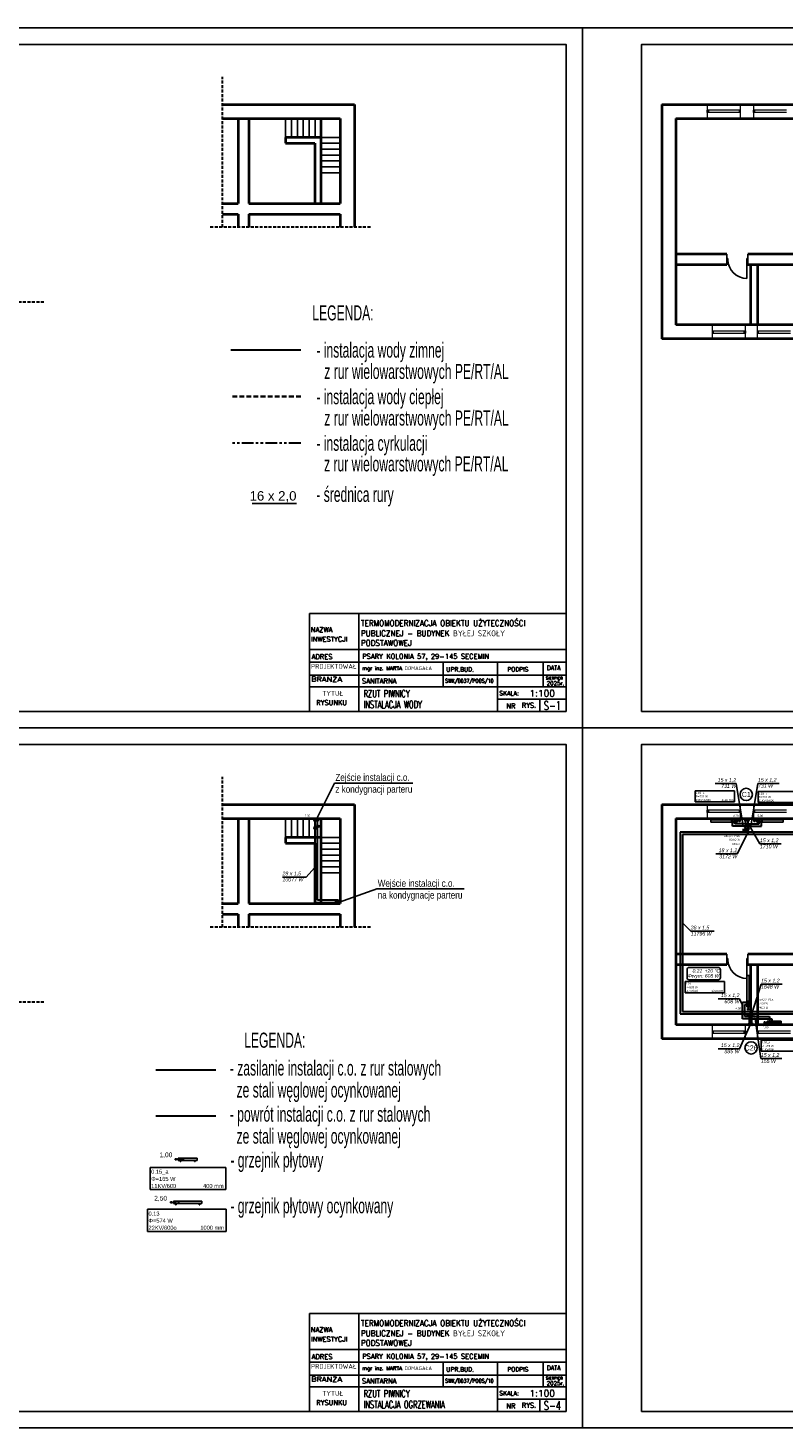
# Model space of a CAD drawing. Header units: millimetres. Extents: x 50532 to 99257, y 49161 to 61325.
# Tile 6 of 95: x 60383 to 63589, y 49161 to 55101. Entities that reach past the tile are written whole.
import ezdxf
from ezdxf import colors
from ezdxf.entities.mleader import LeaderData, LeaderLine
from ezdxf.enums import TextEntityAlignment as Align
from ezdxf.lldxf.tags import DXFTag
from ezdxf.math import Vec2, Vec3

# ---------------------------------------------------------------- set-up
doc = ezdxf.new("R2010")
doc.units = ezdxf.units.MM
for name, pattern in [('DASHED', [19.05, 12.7, -6.35]), ('DASHEDX2', [1.5, 1, -0.5]), ('PHANTOM', [2.5, 1.25, -0.25, 0.25, -0.25, 0.25, -0.25])]:
    doc.linetypes.add(name, pattern=pattern)
for name, color, linetype, lineweight in [('cienka', 250, 'Continuous', 18), ('gruba', 8, 'Continuous', 40), ('IS_KT_OPIS', 100, 'Continuous', 15), ('IS_OPIS', 7, 'Continuous', 9), ('IS_WC', 1, 'DASHEDX2', 35), ('IS_WZ', 5, 'Continuous', 30), ('PRZERYWANA', 8, 'DASHED', 30), ('średnia', 8, 'Continuous', 25)]:
    doc.layers.add(name, color=color, linetype=linetype, lineweight=lineweight)
for name, color, linetype, true_color in [('IS_Armatura_podłączeniowa_grz._dolnozas.', 7, 'SOLID', 0x000000), ('IS_Armatura_Therm', 7, 'SOLID', 0x000000), ('IS_Grafika', 7, 'SOLID', 0x000000), ('IS_Grzejniki_Plan_rzut', 7, 'SOLID', 0x000000)]:
    doc.layers.add(name, color=color, linetype=linetype, true_color=true_color)
for name, color, linetype, lineweight, true_color in [('IS_Cyrkulacja', 7, 'PHANTOM', 30, 0x800080), ('IS_Powrót', 5, 'DASH', 30, 0x0000ff), ('IS_Zasilanie', 1, 'SOLID', 30, 0xff0000)]:
    doc.layers.add(name, color=color, linetype=linetype, lineweight=lineweight, true_color=true_color)
for name, color, linetype in [('IS_Opisy_działek_Therm', 7, 'SOLID'), ('IS_Opisy_działek_Wodociag', 7, 'SOLID'), ('IS_Text_Armatury_Therm', 7, 'Continuous'), ('IS_Text_Konstrukcji', 7, 'Continuous'), ('IS_Text_Odbiornikow_Therm', 7, 'Continuous'), ('TABELKA', 7, 'Continuous')]:
    doc.layers.add(name, color=color, linetype=linetype)
doc.styles.add('_S50', font='GOTHIC.TTF', dxfattribs={"width": 0.7, "height": 100})
doc.styles.add('ARIAL', font='ARIALN.TTF')
doc.styles.add('Arial Narrow_1', font='ARIALN.TTF')
doc.styles.add('ROMANS', font='romans', dxfattribs={"width": 0.8, "height": 8})
doc.styles.get("Standard").update_dxf_attribs({"font": 'GOTHIC.TTF'})
tags = doc.linetypes.add('DASH', pattern=[15, 10, -5]).pattern_tags.tags
tags[6:7] = [DXFTag(74, 4), DXFTag(75, 0), DXFTag(340, '0'), DXFTag(46, 0.0), DXFTag(50, 0.0), DXFTag(44, 0.0), DXFTag(45, 0.0)]
tags[4:5] = [DXFTag(74, 4), DXFTag(75, 0), DXFTag(340, '0'), DXFTag(46, 0.0), DXFTag(50, 0.0), DXFTag(44, 0.0), DXFTag(45, 0.0)]
tags = doc.linetypes.add('SOLID', pattern=[10, 10, 0]).pattern_tags.tags
tags[6:7] = [DXFTag(74, 4), DXFTag(75, 0), DXFTag(340, '0'), DXFTag(46, 0.0), DXFTag(50, 0.0), DXFTag(44, 0.0), DXFTag(45, 0.0)]
tags[4:5] = [DXFTag(74, 4), DXFTag(75, 0), DXFTag(340, '0'), DXFTag(46, 0.0), DXFTag(50, 0.0), DXFTag(44, 0.0), DXFTag(45, 0.0)]

# ---------------------------------------------------------------- blocks, each defined once
blk = doc.blocks.new('G$CD8E8D5A8')
at = {"layer": 'cienka'}
for p, q in [((193, 2228.5), (193, 2168.5)), ((333, 2203.5), (193, 2203.5)), ((198, 2203.5), (198, 2193.5)), ((328, 2203.5), (328, 2193.5)), ((333, 2228.5), (333, 2168.5)), ((389, 2228.5), (389, 2168.5)), ((529, 2203.5), (389, 2203.5)), ((394, 2203.5), (394, 2193.5)), ((333, 2193.5), (193, 2193.5)), ((529, 2193.5), (389, 2193.5)), ((215, 1233.5), (215, 1293.5)), ((215, 1268.5), (355, 1268.5)), ((215, 1258.5), (355, 1258.5)), ((220, 1258.5), (220, 1268.5)), ((350, 1258.5), (350, 1268.5)), ((355, 1233.5), (355, 1293.5)), ((406, 1233.5), (406, 1293.5)), ((406, 1268.5), (546, 1268.5)), ((406, 1258.5), (546, 1258.5)), ((411, 1258.5), (411, 1268.5))]:
    blk.add_line(p, q, dxfattribs=at)
at = {"layer": 'gruba'}
for p, q in [((0, 2228.5), (0, 1233.5)), ((0, 2228.5), (2156, 2228.5)), ((0, 2228.5), (0, 1233.5)), ((60, 2168.5), (60, 1293.5)), ((60, 2168.5), (1198, 2168.5)), ((60, 2168.5), (60, 1293.5)), ((275.8, 1592.5), (60, 1592.5)), ((275.8, 1547.5), (60, 1547.5)), ((1070.7, 1592.5), (365.8, 1592.5)), ((1075.7, 1547.5), (365.8, 1547.5)), ((376, 1547.5), (376, 1293.5)), ((406, 1547.5), (406, 1293.5)), ((1635, 1293.5), (60, 1293.5)), ((1585, 1233.5), (0, 1233.5))]:
    blk.add_line(p, q, dxfattribs=at)
at = {"layer": 'średnia'}
for p, q in [((193, 2203.5), (193, 2193.5)), ((389, 2203.5), (389, 2193.5)), ((275.8, 1592.5), (275.8, 1547.5)), ((280.8, 1575), (275.8, 1575)), ((280.8, 1565), (275.8, 1565)), ((280.8, 1570), (280.8, 1575)), ((280.8, 1570), (280.8, 1565)), ((360.8, 1570), (360.8, 1575)), ((360.8, 1575), (365.8, 1575)), ((360.8, 1570), (360.8, 1565)), ((360.8, 1570), (360.8, 1490)), ((360.8, 1565), (365.8, 1565)), ((365.8, 1592.5), (365.8, 1547.5)), ((355, 1258.5), (355, 1268.5))]:
    blk.add_line(p, q, dxfattribs=at)
blk.add_arc((360.8, 1570), 80, 180, 270, dxfattribs=at)
blk = doc.blocks.new('G$CE5A29E02')
at = {"layer": 'gruba'}
for p, q in [((1979.5, 1395.2), (2539.2, 1395.2)), ((2539.2, 1395.2), (2539.2, 873.9)), ((1979.5, 1335.2), (2479.2, 1335.2)), ((2046.2, 1335.2), (2046.2, 975.2)), ((2091.2, 1335.2), (2091.2, 975.2)), ((2397.2, 1335.2), (2397.2, 975.2)), ((2479.2, 1335.2), (2479.2, 975.2)), ((2397.2, 1255.2), (2247.2, 1255.2)), ((2247.2, 1255.2), (2247.2, 1230.2)), ((2247.2, 1230.2), (2371.2, 1230.2)), ((2371.2, 1230.2), (2371.2, 975.2)), ((1979.5, 975.2), (2046.2, 975.2)), ((2091.2, 975.2), (2479.2, 975.2)), ((1979.5, 930.2), (2046.2, 930.2)), ((2046.2, 930.2), (2046.2, 873.9)), ((2091.2, 930.2), (2479.2, 930.2)), ((2091.2, 930.2), (2091.2, 873.9)), ((2479.2, 930.2), (2479.2, 873.9))]:
    blk.add_line(p, q, dxfattribs=at)
at = {"layer": 'PRZERYWANA'}
for p, q in [((1979.5, 873.9), (1979.5, 1512.7)), ((2607.1, 873.9), (1922.7, 873.9)), ((1222, 555.9), (-835.3, 555.9))]:
    blk.add_line(p, q, dxfattribs=at)
at = {"layer": 'średnia'}
for p, q in [((2247.2, 1335.2), (2247.2, 1255.2)), ((2272.2, 1335.2), (2272.2, 1255.2)), ((2297.2, 1335.2), (2297.2, 1255.2)), ((2322.2, 1335.2), (2322.2, 1255.2)), ((2347.2, 1335.2), (2347.2, 1255.2)), ((2372.2, 1335.2), (2372.2, 1255.2)), ((2397.2, 1255.2), (2479.2, 1255.2)), ((2397.2, 1230.2), (2479.2, 1230.2)), ((2397.2, 1205.2), (2479.2, 1205.2)), ((2397.2, 1180.2), (2479.2, 1180.2)), ((2397.2, 1155.2), (2479.2, 1155.2)), ((2397.2, 1130.2), (2479.2, 1130.2)), ((2397.2, 1105.2), (2479.2, 1105.2))]:
    blk.add_line(p, q, dxfattribs=at)
blk = doc.blocks.new('G$CEC579726')
at = {"layer": 'TABELKA'}
for points in [[(0, 415.1), (1087.9, 415.1)], [(0, 104.3), (0, 415.1)], [(208.7, 415.1), (208.7, 104.3)], [(1087.9, 415.1), (1087.9, 0)], [(0, 262.6), (1087.9, 262.6)], [(0, 208.7), (1087.9, 208.7)], [(566, 208.7), (566, 104.3)], [(796.2, 208.7), (796.2, 104.3)], [(990.7, 208.7), (990.7, 104.3)], [(0, 154.8), (1087.9, 154.8)], [(0, 104.3), (1087.9, 104.3)], [(0, 104.3), (1087.9, 104.3)], [(0, 0), (0, 104.3)], [(208.7, 104.3), (208.7, 0)], [(796.2, 104.3), (796.2, 0)], [(0, 0), (1087.9, 0)], [(0, 0), (1087.9, 0)], [(796.2, 52.2), (1087.9, 52.2)], [(976.7, 52.2), (976.7, 0)]]:
    blk.add_lwpolyline(points, dxfattribs=at)
at = {"layer": 'TABELKA', "style": 'ROMANS'}
for s, height, p in [('NAZWA ', 20.87, (5.1, 337)), ('INWESTYCJI', 20.87, (6.1, 296.3)), ('ADRES', 20.87, (8.4, 222.4)), ('PSARY KOLONIA 57, 29-145 SECEMIN', 20.866, (222.9, 223.6)), ('mgr inz. MARTA DOMAGAŁA', 16.023, (223.1, 175.5)), ('UPR.BUD.', 18.51, (579.4, 169.3)), ('PODPIS', 18.51, (838.2, 169.6)), ('DATA', 18.51, (1006.1, 176)), ('SANITARNA', 20.87, (221.9, 118.8)), ('SIERPIEŃ', 12, (1001.8, 135.2)), ('2025r.', 16.87, (1005.6, 111.2)), ('TYTUŁ', 20.87, (54.1, 66.3)), ('SKALA:', 18.51, (804.9, 68)), ('1:100', 28, (932.3, 63.2)), ('RYSUNKU', 20.87, (27.9, 27.4)), ('NR', 20.87, (834.4, 13)), ('RYS.', 20.87, (899.4, 15.6))]:
    blk.add_text(s, height=height, dxfattribs=at).set_placement(p)
for s, height, width, p in [('TERMOMODERNIZACJA OBIEKTU UŻYTECZNOŚCI', 25.039, 0.9, (217.4, 362.1)), ('PUBLICZNEJ - BUDYNEK BYŁEJ SZKOŁY ', 25.039, 0.9, (217.4, 319.1)), ('PODSTAWOWEJ', 25.039, 0.9, (217.4, 278.1)), ('SWK/0037/POOS/10', 16.023, 0.8, (574.9, 121.9))]:
    blk.add_text(s, height=height, dxfattribs=dict(at, width=width)).set_placement(p)
at = {"layer": 'TABELKA', "style": 'ROMANS', "width": 0.904724}
blk.add_text('PROJEKTOWAŁ', height=20.866, dxfattribs=at).set_placement((5.9, 181), (199.2, 181), align=Align.FIT)
at = {"layer": 'TABELKA', "style": 'ROMANS', "width": 1.112575}
blk.add_text('BRANŻA', height=20.87, rotation=359.48869, dxfattribs=at).set_placement((5.9, 127.1), (137.5, 125.9), align=Align.FIT)

msp = doc.modelspace()

# ---------------------------------------------------------------- hatches: boundary and pattern name
at = {"layer": 'IS_Grafika', "transparency": 33554687}
h = msp.add_hatch(color=7, dxfattribs=at)
h.dxf.hatch_style = 1
edge = h.paths.add_edge_path()
edge.add_arc((61609.6, 51740.5), 5, 0, 360)
edge = h.paths.add_edge_path()
edge.add_arc((61599.6, 51740.5), 5, 0, 360)
h = msp.add_hatch(color=7, dxfattribs=at)
h.dxf.hatch_style = 1
edge = h.paths.add_edge_path()
edge.add_arc((63436.5, 51740.5), 5, 0, 360)
edge = h.paths.add_edge_path()
edge.add_arc((63426.5, 51740.5), 5, 0, 360)
h = msp.add_hatch(color=7, dxfattribs=at)
h.dxf.hatch_style = 1
edge = h.paths.add_edge_path()
edge.add_arc((61700, 51389.6), 5, 0, 360)
edge = h.paths.add_edge_path()
edge.add_arc((61690, 51389.6), 5, 0, 360)
h = msp.add_hatch(color=7, dxfattribs=at)
h.dxf.hatch_style = 1
edge = h.paths.add_edge_path()
edge.add_arc((63453.4, 50873.9), 5, 0, 360)
edge = h.paths.add_edge_path()
edge.add_arc((63443.4, 50873.9), 5, 0, 360)
at = {"layer": 'IS_Grzejniki_Plan_rzut'}
for points in [[(63390.2, 51741.6), (63278.2, 51741.6), (63278.2, 51731.6), (63390.2, 51731.6)], [(63585.9, 51741.6), (63473.9, 51741.6), (63473.9, 51731.6), (63585.9, 51731.6)], [(63441.6, 50948.2), (63441.6, 51080.2), (63431.6, 51080.2), (63431.6, 50948.2)], [(63517.2, 50876.6), (63577.2, 50876.6), (63577.2, 50886.6), (63517.2, 50886.6)], [(61020.1, 50295.9), (61100.1, 50295.9), (61100.1, 50305.9), (61020.1, 50305.9)], [(61000.1, 50113), (61120.1, 50113), (61120.1, 50123), (61000.1, 50123)]]:
    msp.add_hatch(color=8, dxfattribs=at).paths.add_polyline_path(points)
at = {"layer": 'IS_Opisy_działek_Therm'}
h = msp.add_hatch(color=1, dxfattribs=at)
edge = h.paths.add_edge_path()
edge.add_arc((63436, 51714.5), 2.4, 0, 360)
h = msp.add_hatch(color=1, dxfattribs=at)
edge = h.paths.add_edge_path()
edge.add_arc((63436, 51679.1), 2.4, 0, 360)
h = msp.add_hatch(color=1, dxfattribs=at)
edge = h.paths.add_edge_path()
edge.add_arc((63452.7, 50928.4), 2.4, 0, 360)
h = msp.add_hatch(color=1, dxfattribs=at)
edge = h.paths.add_edge_path()
edge.add_arc((63452.7, 50896.7), 2.4, 0, 360)
at = {"layer": 'IS_Powrót'}
h = msp.add_hatch(color=256, dxfattribs=at)
edge = h.paths.add_edge_path()
edge.add_arc((63426, 51689.1), 2.4, 0, 360)
h = msp.add_hatch(color=256, dxfattribs=at)
edge = h.paths.add_edge_path()
edge.add_arc((63442.7, 50918.4), 2.4, 0, 360)
at = {"layer": 'IS_Text_Armatury_Therm'}
h = msp.add_hatch(color=5, dxfattribs=at)
edge = h.paths.add_edge_path()
edge.add_arc((63426, 51724.5), 2.4, 0, 360)
h = msp.add_hatch(color=5, dxfattribs=at)
edge = h.paths.add_edge_path()
edge.add_arc((63442.7, 50906.7), 2.4, 0, 360)

# ---------------------------------------------------------------- linework, layer by layer
at = {"layer": 'IS_Armatura_podłączeniowa_grz._dolnozas.'}
for p, q in [((63383.2, 51740.6), (63367.2, 51740.6)), ((63367.2, 51740.6), (63367.2, 51732.6)), ((63383.2, 51732.6), (63383.2, 51740.6)), ((63496.9, 51740.6), (63480.9, 51740.6)), ((63480.9, 51740.6), (63480.9, 51732.6)), ((63496.9, 51732.6), (63496.9, 51740.6)), ((63367.2, 51732.6), (63383.2, 51732.6)), ((63480.9, 51732.6), (63496.9, 51732.6)), ((63440.6, 50971.2), (63432.6, 50971.2)), ((63432.6, 50971.2), (63432.6, 50955.2)), ((63440.6, 50955.2), (63440.6, 50971.2)), ((63432.6, 50955.2), (63440.6, 50955.2)), ((63540.2, 50885.6), (63524.2, 50885.6)), ((63524.2, 50885.6), (63524.2, 50877.6)), ((63524.2, 50877.6), (63540.2, 50877.6)), ((63540.2, 50877.6), (63540.2, 50885.6)), ((61043.1, 50304.9), (61027.1, 50304.9)), ((61027.1, 50304.9), (61027.1, 50296.9)), ((61027.1, 50296.9), (61043.1, 50296.9)), ((61043.1, 50296.9), (61043.1, 50304.9)), ((61023.1, 50122), (61007.1, 50122)), ((61007.1, 50122), (61007.1, 50114)), ((61007.1, 50114), (61023.1, 50114)), ((61023.1, 50114), (61023.1, 50122))]:
    msp.add_line(p, q, dxfattribs=at)
at = {"layer": 'IS_Armatura_Therm'}
for p, q in [((63402.7, 51739.1), (63397.7, 51739.1)), ((63397.7, 51739.1), (63397.7, 51734.1)), ((63402.7, 51734.1), (63402.7, 51739.1)), ((63466.4, 51739.1), (63461.4, 51739.1)), ((63461.4, 51739.1), (63461.4, 51734.1)), ((63466.4, 51734.1), (63466.4, 51739.1)), ((61605.6, 51706.6), (61610.6, 51706.6)), ((61610.6, 51701.6), (61610.6, 51711.6)), ((61615.4, 51713.5), (61620.4, 51713.5)), ((61620.4, 51708.5), (61620.4, 51718.5)), ((63390.2, 51736.6), (63397.7, 51736.6)), ((63397.7, 51734.1), (63402.7, 51734.1)), ((63416, 51702.9), (63416, 51692.9)), ((63421, 51697.9), (63416, 51697.9)), ((63461.4, 51734.1), (63466.4, 51734.1)), ((63473.9, 51736.6), (63466.4, 51736.6)), ((63432.7, 50916.9), (63432.7, 50906.9)), ((63437.7, 50911.9), (63432.7, 50911.9)), ((63434.1, 50940.7), (63434.1, 50935.7)), ((63439.1, 50940.7), (63434.1, 50940.7)), ((63434.1, 50935.7), (63439.1, 50935.7)), ((63436.6, 50948.2), (63436.6, 50940.7)), ((63439.1, 50935.7), (63439.1, 50940.7)), ((63509.7, 50884.1), (63504.7, 50884.1)), ((63504.7, 50884.1), (63504.7, 50879.1)), ((63504.7, 50879.1), (63509.7, 50879.1)), ((63509.7, 50879.1), (63509.7, 50884.1)), ((63517.2, 50881.6), (63509.7, 50881.6)), ((61012.6, 50303.4), (61007.6, 50303.4)), ((61007.6, 50303.4), (61007.6, 50298.4)), ((61007.6, 50298.4), (61012.6, 50298.4)), ((61012.6, 50298.4), (61012.6, 50303.4)), ((61020.1, 50300.9), (61012.6, 50300.9)), ((60992.6, 50120.5), (60987.6, 50120.5)), ((60987.6, 50120.5), (60987.6, 50115.5)), ((60987.6, 50115.5), (60992.6, 50115.5)), ((60992.6, 50115.5), (60992.6, 50120.5)), ((61000.1, 50118), (60992.6, 50118))]:
    msp.add_line(p, q, dxfattribs=at)
at = {"layer": 'IS_Armatura_Therm', "color": 1}
for p, q in [((63424.3, 51711.9), (63421.8, 51707.5)), ((63421.8, 51707.5), (63426.1, 51705)), ((63428.6, 51709.4), (63424.3, 51711.9)), ((63426.1, 51705), (63428.6, 51709.4)), ((63431.7, 51704.7), (63427.4, 51707.2)), ((63457, 50910.4), (63461.3, 50907.9)), ((63462.6, 50910.1), (63460.1, 50905.7)), ((63466.9, 50907.6), (63462.6, 50910.1)), ((63464.4, 50903.2), (63466.9, 50907.6)), ((63460.1, 50905.7), (63464.4, 50903.2))]:
    msp.add_line(p, q, dxfattribs=at)
at = {"layer": 'IS_Armatura_Therm'}
for centre in [(61600.6, 51706.6), (61610.4, 51713.5), (63426, 51697.9), (63442.7, 50911.9)]:
    msp.add_ellipse(centre, major_axis=(5, 0), ratio=1, dxfattribs=at)
at = {"layer": 'IS_Armatura_Therm', "color": 1}
for centre in [(63436, 51702.2), (63452.7, 50912.9)]:
    msp.add_ellipse(centre, major_axis=(5, 0), ratio=1, dxfattribs=at)
at = {"layer": 'IS_Cyrkulacja', "ltscale": 40}
msp.add_line((61539.8, 53339), (61243.2, 53339), dxfattribs=at)
at = {"layer": 'IS_Grafika'}
msp.add_line((63235.2, 52060.8), (63270.1, 52060.8), dxfattribs=at)
for centre in [(61599.6, 51740.5), (61609.6, 51740.5), (63426.5, 51740.5), (63436.5, 51740.5), (61690, 51389.6), (61700, 51389.6), (63443.4, 50873.9), (63453.4, 50873.9)]:
    msp.add_circle(centre, 5, dxfattribs=at)
at = {"layer": 'IS_Grzejniki_Plan_rzut'}
for p, q in [((63390.2, 51741.6), (63278.2, 51741.6)), ((63278.2, 51741.6), (63278.2, 51731.6)), ((63286.9, 51741.6), (63286.9, 51746.6)), ((63286.9, 51746.6), (63289.4, 51746.6)), ((63289.4, 51746.6), (63289.4, 51741.6)), ((63381.4, 51746.6), (63378.9, 51746.6)), ((63378.9, 51746.6), (63378.9, 51741.6)), ((63381.4, 51741.6), (63381.4, 51746.6)), ((63390.2, 51731.6), (63390.2, 51741.6)), ((63585.9, 51741.6), (63473.9, 51741.6)), ((63473.9, 51741.6), (63473.9, 51731.6)), ((63482.6, 51741.6), (63482.6, 51746.6)), ((63482.6, 51746.6), (63485.1, 51746.6)), ((63485.1, 51746.6), (63485.1, 51741.6)), ((63577.1, 51746.6), (63574.6, 51746.6)), ((63574.6, 51746.6), (63574.6, 51741.6)), ((63577.1, 51741.6), (63577.1, 51746.6)), ((63585.9, 51731.6), (63585.9, 51741.6)), ((63278.2, 51731.6), (63390.2, 51731.6)), ((63473.9, 51731.6), (63585.9, 51731.6)), ((63441.6, 51080.2), (63431.6, 51080.2)), ((63431.6, 51080.2), (63431.6, 50948.2)), ((63441.6, 50948.2), (63441.6, 51080.2)), ((63441.6, 51071.5), (63446.6, 51071.5)), ((63446.6, 51069), (63441.6, 51069)), ((63446.6, 51071.5), (63446.6, 51069)), ((63431.6, 50948.2), (63441.6, 50948.2)), ((63446.6, 50959.5), (63441.6, 50959.5)), ((63441.6, 50957), (63446.6, 50957)), ((63446.6, 50957), (63446.6, 50959.5)), ((63577.2, 50886.6), (63517.2, 50886.6)), ((63517.2, 50886.6), (63517.2, 50876.6)), ((63517.2, 50876.6), (63577.2, 50876.6)), ((63525.9, 50876.6), (63525.9, 50871.6)), ((63525.9, 50871.6), (63528.4, 50871.6)), ((63528.4, 50871.6), (63528.4, 50876.6)), ((63565.9, 50871.6), (63565.9, 50876.6)), ((63568.4, 50871.6), (63565.9, 50871.6)), ((63568.4, 50876.6), (63568.4, 50871.6)), ((63577.2, 50876.6), (63577.2, 50886.6)), ((61100.1, 50305.9), (61020.1, 50305.9)), ((61020.1, 50305.9), (61020.1, 50295.9)), ((61020.1, 50295.9), (61100.1, 50295.9)), ((61028.9, 50295.9), (61028.9, 50290.9)), ((61028.9, 50290.9), (61031.4, 50290.9)), ((61031.4, 50290.9), (61031.4, 50295.9)), ((61088.9, 50290.9), (61088.9, 50295.9)), ((61091.4, 50290.9), (61088.9, 50290.9)), ((61091.4, 50295.9), (61091.4, 50290.9)), ((61100.1, 50295.9), (61100.1, 50305.9)), ((61120.1, 50123), (61000.1, 50123)), ((61000.1, 50123), (61000.1, 50113)), ((61000.1, 50113), (61120.1, 50113)), ((61008.9, 50113), (61008.9, 50108)), ((61008.9, 50108), (61011.4, 50108)), ((61011.4, 50108), (61011.4, 50113)), ((61108.9, 50108), (61108.9, 50113)), ((61111.4, 50108), (61108.9, 50108)), ((61111.4, 50113), (61111.4, 50108)), ((61120.1, 50113), (61120.1, 50123))]:
    msp.add_line(p, q, dxfattribs=at)
at = {"layer": 'IS_Opisy_działek_Therm'}
for p, q in [((63386.6, 51895.6), (63296.6, 51895.6)), ((63415.6, 51714.5), (63386.6, 51895.6)), ((63448.8, 51714.5), (63478.7, 51895.7)), ((63478.7, 51895.7), (63568.6, 51895.7)), ((63436, 51686.6), (63390.7, 51596.6)), ((63436, 51727.9), (63486.9, 51638.9)), ((63486.9, 51638.9), (63576.8, 51638.9)), ((63390.7, 51596.6), (63300.7, 51596.6)), ((61610.2, 51551.1), (61562.3, 51498.4)), ((61462.3, 51498.4), (61562.3, 51498.4)), ((63158.5, 51303.7), (63193.5, 51268.7)), ((63193.5, 51268.7), (63293.4, 51268.7)), ((63452.7, 50919.7), (63491.9, 51043.9)), ((63491.9, 51043.9), (63581.9, 51043.9)), ((63400.5, 50981.6), (63310.5, 50981.6)), ((63412.6, 50954.1), (63400.5, 50981.6)), ((63452.7, 50887), (63400.3, 50769.7)), ((63467.1, 50896.7), (63490.7, 50728.2)), ((63400.3, 50769.7), (63310.3, 50769.7)), ((63490.7, 50728.2), (63580.6, 50728.2))]:
    msp.add_line(p, q, dxfattribs=at)
at = {"layer": 'IS_Opisy_działek_Wodociag'}
msp.add_line((61521.7, 53082.6), (61333.8, 53082.6), dxfattribs=at)
at = {"layer": 'IS_Powrót'}
for p, q in [((61600.4, 51389.6), (61600.4, 51740)), ((63426, 51741.3), (63426, 51724.5)), ((63426, 51689.1), (63148.5, 51689.1)), ((63148.5, 51689.1), (63148.5, 50918.4)), ((63380.2, 51724.5), (63380.2, 51736.6)), ((63426, 51724.5), (63380.2, 51724.5)), ((63426, 51724.5), (63483.9, 51724.5)), ((63426, 51724.5), (63426, 51689.1)), ((64055.4, 51689.1), (63426, 51689.1)), ((63483.9, 51724.5), (63483.9, 51736.6)), ((61690, 51389.6), (61600.4, 51389.6)), ((63148.5, 50918.4), (63442.7, 50918.4)), ((63422.6, 50906.7), (63422.6, 50958.2)), ((63422.6, 50958.2), (63436.6, 50958.2)), ((63442.7, 50906.7), (63422.6, 50906.7)), ((63442.7, 50906.7), (63442.7, 50918.4)), ((63442.7, 50918.4), (63831.5, 50918.4)), ((63442.7, 50877.4), (63442.7, 50906.7)), ((63442.7, 50906.7), (63527.2, 50906.7)), ((63527.2, 50906.7), (63527.2, 50881.6))]:
    msp.add_line(p, q, dxfattribs=at)
at = {"layer": 'IS_Powrót', "ltscale": 10}
msp.add_line((61179.4, 50483.6), (60924.7, 50483.6), dxfattribs=at)
at = {"layer": 'IS_Text_Konstrukcji', "linetype": 'SOLID'}
msp.add_lwpolyline([(63186.7, 51062.8), (63310.9, 51062.8, 0.414214), (63319.5, 51071.5), (63319.5, 51106.2, 0.414214), (63310.9, 51114.8), (63186.7, 51114.8, 0.414214), (63178, 51106.2), (63178, 51071.5, 0.414214), (63186.7, 51062.8)], format="xyb", dxfattribs=at)
at = {"layer": 'IS_Text_Konstrukcji', "ltscale": 20}
for centre in [(63429.1, 51848.7), (63449.7, 50773.4)]:
    msp.add_circle(centre, 26.2, dxfattribs=at)
at = {"layer": 'IS_Text_Odbiornikow_Therm', "linetype": 'SOLID'}
for p, q in [((63212.4, 51817.8), (63212.4, 51864.8)), ((63212.4, 51864.8), (63379.4, 51864.8)), ((63379.4, 51864.8), (63379.4, 51817.8)), ((63479.3, 51814.9), (63479.3, 51861.9)), ((63479.3, 51861.9), (63646.3, 51861.9)), ((63212.4, 51817.8), (63379.4, 51817.8)), ((63479.3, 51814.9), (63646.3, 51814.9)), ((63169.4, 51007.8), (63169.4, 51054.8)), ((63169.4, 51054.8), (63336.4, 51054.8)), ((63336.4, 51054.8), (63336.4, 51007.8)), ((63169.4, 51007.8), (63336.4, 51007.8)), ((63491.9, 50759), (63491.9, 50806)), ((63491.9, 50806), (63651.9, 50806)), ((63491.9, 50759), (63651.9, 50759)), ((60901.5, 50172.5), (60901.5, 50266.5)), ((60901.5, 50266.5), (61221.5, 50266.5)), ((61221.5, 50266.5), (61221.5, 50172.5)), ((60901.5, 50172.5), (61221.5, 50172.5)), ((60890, 49995.1), (60890, 50089.1)), ((60890, 50089.1), (61224, 50089.1)), ((61224, 50089.1), (61224, 49995.1)), ((60890, 49995.1), (61224, 49995.1))]:
    msp.add_line(p, q, dxfattribs=at)
at = {"layer": 'IS_WC', "ltscale": 20}
msp.add_line((61539.8, 53536.6), (61243.2, 53536.6), dxfattribs=at)
at = {"layer": 'IS_WZ', "linetype": 'Continuous', "ltscale": 2}
msp.add_line((61539.8, 53734.3), (61243.2, 53734.3), dxfattribs=at)
at = {"layer": 'IS_Zasilanie'}
for p, q in [((61610.2, 51399.6), (61610.2, 51739)), ((63436, 51741.3), (63436, 51714.5)), ((63436, 51679.1), (63158.5, 51679.1)), ((63158.5, 51679.1), (63158.5, 50928.4)), ((63370.2, 51714.5), (63370.2, 51736.6)), ((63436, 51714.5), (63370.2, 51714.5)), ((63436, 51714.5), (63493.9, 51714.5)), ((63436, 51714.5), (63436, 51679.1)), ((64065.4, 51679.1), (63436, 51679.1)), ((63493.9, 51714.5), (63493.9, 51736.6)), ((61700, 51399.6), (61610.2, 51399.6)), ((61700, 51389.7), (61700, 51399.6)), ((63412.6, 50896.7), (63412.6, 50968.2)), ((63412.6, 50968.2), (63436.6, 50968.2)), ((63158.5, 50928.4), (63452.7, 50928.4)), ((63452.7, 50896.7), (63452.7, 50928.4)), ((63452.7, 50928.4), (63841.5, 50928.4)), ((63452.7, 50896.7), (63412.6, 50896.7)), ((63452.7, 50877.4), (63452.7, 50896.7)), ((63452.7, 50896.7), (63537.2, 50896.7)), ((63537.2, 50896.7), (63537.2, 50881.6)), ((61179.4, 50679.4), (60924.7, 50679.4))]:
    msp.add_line(p, q, dxfattribs=at)
at = {"layer": 'TABELKA'}
for points in [[(57035.2, 52130.8), (62735.2, 52130.8), (62735.2, 55100.8), (57035.2, 55100.8)], [(62735.2, 52130.8), (68435.2, 52130.8), (68435.2, 55100.8), (62735.2, 55100.8)], [(57285.2, 52200.8), (62665.2, 52200.8), (62665.2, 55030.8), (57285.2, 55030.8)], [(62985.2, 52200.8), (68365.2, 52200.8), (68365.2, 55030.8), (62985.2, 55030.8)], [(57035.2, 49160.8), (62735.2, 49160.8), (62735.2, 52130.8), (57035.2, 52130.8)], [(62735.2, 49160.8), (68435.2, 49160.8), (68435.2, 52130.8), (62735.2, 52130.8)], [(57285.2, 49230.8), (62665.2, 49230.8), (62665.2, 52060.8), (57285.2, 52060.8)], [(62985.2, 49230.8), (68365.2, 49230.8), (68365.2, 52060.8), (62985.2, 52060.8)]]:
    msp.add_lwpolyline(points, close=True, dxfattribs=at)

# ---------------------------------------------------------------- block references
for name, p in [('G$CD8E8D5A8', (63070.6, 52548.1)), ('G$CE5A29E02', (59228.4, 53381.4)), ('G$CEC579726', (61577.4, 52200.8)), ('G$CD8E8D5A8', (63070.6, 49578.1)), ('G$CE5A29E02', (59228.4, 50411.4)), ('G$CEC579726', (61577.4, 49230.8))]:
    msp.add_blockref(name, p, dxfattribs=at)

# ---------------------------------------------------------------- texts
at = {"layer": 'IS_KT_OPIS', "color": 7, "linetype": 'ByBlock', "style": '_S50', "width": 0.6}
for s, p in [('LEGENDA:', (61589, 53860, -1392)), ('- instalacja wody zimnej', (61606, 53702.1, -1392)), ('z rur wielowarstwowych PE/RT/AL', (61639.8, 53611.7, -1392)), ('- instalacja wody ciepłej ', (61606, 53504.5, -1392)), ('z rur wielowarstwowych PE/RT/AL', (61639.8, 53414, -1392)), ('- instalacja cyrkulacji ', (61606, 53306.9, -1392)), ('  z rur wielowarstwowych PE/RT/AL', (61610.3, 53219.5, -1392)), ('- średnica rury', (61605.9, 53090, -1392)), ('LEGENDA:', (61299.9, 50774.2, -1392)), ('- zasilanie instalacji c.o. z rur stalowych ', (61239.1, 50656.1)), ('  ze stali węglowej ocynkowanej', (61239.1, 50563)), ('- powrót instalacji c.o. z rur stalowych ', (61239.1, 50460.3)), ('  ze stali węglowej ocynkowanej', (61239.1, 50367.2)), ('- grzejnik płytowy', (61241.5, 50266)), ('- grzejnik płytowy ocynkowany ', (61241.5, 50071.8))]:
    msp.add_text(s, height=64, dxfattribs=at).set_placement(p)
at = {"layer": 'IS_Opisy_działek_Therm', "char_height": 15.84}
for s, insert, attachment_point in [('\\fArial|b0|i1;15 x 1,2', (63386.6, 51899.9), 9), ('\\fArial|b0|i1;15 x 1,2', (63478.7, 51900.1), 7), ('\\fArial|b0|i1;731 W', (63386.6, 51892.7), 3), ('\\fArial|b0|i1;731 W', (63478.7, 51892.9), 1), ('\\fArial|b0|i1;15 x 1,2', (63486.9, 51643.2), 7), ('\\fArial|b0|i1;1710 W', (63486.9, 51636), 1), ('\\fArial|b0|i1;18 x 1,2', (63390.7, 51600.9), 9), ('\\fArial|b0|i1;3172 W', (63390.7, 51593.7), 3), ('\\fArial|b0|i1;28 x 1,5', (61462.3, 51502.7), 7), ('\\fArial|b0|i1;10077 W', (61462.3, 51495.5), 1), ('\\fArial|b0|i1;28 x 1,5', (63193.5, 51273.1), 7), ('\\fArial|b0|i1;11796 W', (63193.5, 51265.9), 1), ('\\fArial|b0|i1;15 x 1,2', (63491.9, 51048.2), 7), ('\\fArial|b0|i1;1648 W', (63491.9, 51041), 1), ('\\fArial|b0|i1;15 x 1,2', (63400.5, 50985.9), 9), ('\\fArial|b0|i1;608 W', (63400.5, 50978.7), 3), ('\\fArial|b0|i1;15 x 1,2', (63400.3, 50774), 9), ('\\fArial|b0|i1;885 W', (63400.3, 50766.8), 3), ('\\fArial|b0|i1;15 x 1,2', (63490.7, 50732.5), 7), ('\\fArial|b0|i1;155 W', (63490.7, 50725.3), 1)]:
    msp.add_mtext(s, dxfattribs=dict(at, insert=insert, attachment_point=attachment_point))
at = {"layer": 'IS_Opisy_działek_Wodociag', "insert": (61521.7, 53088.2), "char_height": 40, "attachment_point": 9}
msp.add_mtext('{\\fArial|b0|i0|c0|p0;16 x 2,0}', dxfattribs=at)
at = {"layer": 'IS_Text_Armatury_Therm', "linetype": 'SOLID'}
for s, insert, char_height, attachment_point in [('\\fArial|b0|i0;4,50  ', (63396.3, 51752.5), 8.64, 9), ('\\fArial|b0|i0;5,00  ', (63476.9, 51752.8), 8.64, 7), ('\\fArial|b0|i0;AB-QM Plus', (63401, 51666.2), 8.64, 9), ('\\fArial|b0|i0;80,00 %', (63401, 51651.4), 8.64, 9), ('\\fArial|b0|i0;DN10  ', (63401, 51634.4), 8.64, 9), ('\\fArial|b0|i0;AB-QM Plus', (63477.7, 50971.9), 8.64, 7), ('\\fArial|b0|i0;67,00 %', (63477.7, 50957.1), 8.64, 7), ('\\fArial|b0|i0;4,50  ', (63407.3, 50935.2), 8.64, 9), ('\\fArial|b0|i0;DN10 LF  ', (63477.7, 50940.1), 8.64, 7), ('\\fArial|b0|i0;1,00  ', (63499.4, 50854.6), 8.64, 7), ('{\\fArial|b0|i0|c0|p0;1,00  }', (60995.3, 50306.1), 20, 9), ('{\\fArial|b0|i0|c0|p0;2,50  }', (60972.8, 50122), 20, 9)]:
    msp.add_mtext(s, dxfattribs=dict(at, insert=insert, char_height=char_height, attachment_point=attachment_point))
at = {"layer": 'IS_Text_Konstrukcji', "ltscale": 20, "style": 'Arial Narrow_1'}
for s, p in [('C1', (63429.1, 51848.7)), ('C26', (63449.7, 50773.4))]:
    msp.add_text(s, height=21.6, dxfattribs=at).set_placement(p, align=Align.MIDDLE_CENTER)
at = {"layer": 'IS_Text_Konstrukcji', "linetype": 'SOLID', "char_height": 15.12}
for s, insert, attachment_point in [('\\fArial|b0|i1;Φwym: 608 W', (63247.5, 51086.7), 2), ('\\fArial|b0|i1;0.21', (63242.5, 51092.4), 9), ('\\fArial|b0|i1;+20 °C', (63252.5, 51092.4), 7)]:
    msp.add_mtext(s, dxfattribs=dict(at, insert=insert, attachment_point=attachment_point))
at = {"layer": 'IS_Text_Odbiornikow_Therm', "linetype": 'SOLID', "attachment_point": 7}
for s, insert, char_height in [('\\fArial|b0|i0;0.19_a', (63214.4, 51848.8), 8.64), ('\\fArial|b0|i0;21KV-S/600', (63214.4, 51820.9), 8.64), ('\\fArial|b0|i0;Φ=731 W', (63214.4, 51835.9), 8.64), ('\\fArial|b0|i0;1120 mm', (63324.4, 51820.9), 8.64), ('\\fArial|b0|i0;21KV-S/600', (63481.3, 51818.1), 8.64), ('\\fArial|b0|i0;0.19_b', (63481.3, 51845.9), 8.64), ('\\fArial|b0|i0;Φ=731 W', (63481.3, 51833.1), 8.64), ('\\fArial|b0|i0;0.21', (63171.4, 51041), 8.64), ('\\fArial|b0|i0;Φ=608 W', (63171.4, 51026), 8.64), ('\\fArial|b0|i0;11KV/600', (63171.4, 51011), 8.64), ('\\fArial|b0|i0;1320 mm', (63281.4, 51011), 8.64), ('\\fArial|b0|i0;0.20_a', (63493.9, 50790), 8.64), ('\\fArial|b0|i0;Φ=155 W', (63493.9, 50777.2), 8.64), ('\\fArial|b0|i0;11KV/600', (63493.9, 50762.2), 8.64), ('\\fArial|b0|i0;0.15_a', (60905.5, 50234.5), 17.28), ('\\fArial|b0|i0;Φ=165 W', (60905.5, 50208.9), 17.28), ('\\fArial|b0|i0;11KV/600', (60905.5, 50178.9), 17.28), ('\\fArial|b0|i0;400 mm', (61125.5, 50178.9), 17.28), ('\\fArial|b0|i0;0.13', (60894, 50061.5), 17.28), ('\\fArial|b0|i0;22KV/600o', (60894, 50001.5), 17.28), ('\\fArial|b0|i0;Φ=574 W', (60894, 50031.5), 17.28), ('\\fArial|b0|i0;1000 mm', (61114, 50001.5), 17.28)]:
    msp.add_mtext(s, dxfattribs=dict(at, insert=insert, char_height=char_height))
at = {"layer": 'TABELKA', "style": 'ROMANS', "width": 0.7}
for s, p in [('RZUT PIWNICY', (61806.1, 52261.6)), ('INSTALACJA WODY', (61806.1, 52215.4)), ('RZUT PIWNICY', (61806.1, 49291.6)), ('INSTALACJA OGRZEWANIA', (61806.1, 49245.4))]:
    msp.add_text(s, height=30, dxfattribs=at).set_placement(p)
at = {"layer": 'TABELKA', "lineweight": 30, "style": 'ROMANS', "width": 0.7}
for s, p in [('S-1', (62570.2, 52207.3)), ('S-4', (62570.2, 49237.3))]:
    msp.add_text(s, height=37, dxfattribs=at).set_placement(p)

# ---------------------------------------------------------------- next in the draw order: leaders
at = {"layer": 'IS_OPIS'}
ml = msp.add_multileader_mtext('Standard', dxfattribs=at)
ml.set_content('{\\C250;\\c3355443;Zejście instalacji c.o. z kondygnacji parteru}', color=256, style='ARIAL')
ml.set_leader_properties(color=256)
ml.build(insert=Vec2(0, 0))
ml.multileader.update_dxf_attribs({"text_left_attachment_type": 6, "text_right_attachment_type": 6, "dogleg_length": 3, "arrow_head_size": 4.5})
ctx = ml.context
ctx.base_point, ctx.char_height, ctx.arrow_head_size, ctx.landing_gap_size, ctx.plane_origin = Vec3(61685.5, 51897.2), 30, 4.5, 1.12, Vec3(60246.1, 51700.9)
ctx.left_attachment, ctx.right_attachment = 6, 6
notes = []
notes.append((ctx, [(0, (1, 1, 0), (61682.5, 51897.2), (1, 0), 3, [(0, [(61604.6, 51740.5)], 0, [])])]))
ctx.mtext.insert, ctx.mtext.width, ctx.mtext.flow_direction = Vec3(61686.6, 51936.2), 325.807, 5
ctx.mtext.has_bg_fill, ctx.mtext.bg_color, ctx.mtext.bg_scale_factor, ctx.mtext.bg_transparency, ctx.mtext.use_window_bg_color = 1, -1027028792, 1.5, 0, 1
ml = msp.add_multileader_mtext('Standard', dxfattribs=at)
ml.set_content('{\\C250;\\c3355443;Wejście instalacji c.o. na kondygnacje parteru}', color=256, style='ARIAL')
ml.set_leader_properties(color=256)
ml.build(insert=Vec2(0, 0))
ml.multileader.update_dxf_attribs({"text_left_attachment_type": 6, "text_right_attachment_type": 6, "dogleg_length": 3, "arrow_head_size": 4.5})
ctx = ml.context
ctx.base_point, ctx.char_height, ctx.arrow_head_size, ctx.landing_gap_size, ctx.plane_origin = Vec3(61865.1, 51448.1), 30, 4.5, 1.12, Vec3(60379.1, 51040.5)
ctx.left_attachment, ctx.right_attachment = 6, 6
notes.append((ctx, [(0, (1, 1, 0), (61862.1, 51448.1), (1, 0), 3, [(0, [(61695, 51389.6)], 0, [])])]))
ctx.mtext.insert, ctx.mtext.width, ctx.mtext.flow_direction = Vec3(61866.3, 51487), 363.357, 5
ctx.mtext.has_bg_fill, ctx.mtext.bg_color, ctx.mtext.bg_scale_factor, ctx.mtext.bg_transparency, ctx.mtext.use_window_bg_color = 1, -1027028792, 1.5, 0, 1
for ctx, leaders in notes:
    for number, flags, end, landing, length, lines in leaders:
        leader = LeaderData()
        leader.index, (leader.has_last_leader_line, leader.has_dogleg_vector, leader.attachment_direction) = number, flags
        leader.last_leader_point, leader.dogleg_vector, leader.dogleg_length = Vec3(end), Vec3(landing), length
        for number, points, colour, breaks in lines:
            line = LeaderLine()
            line.index, line.vertices, line.color, line.breaks = number, Vec3.list(points), colors.encode_raw_color(colour), breaks
            leader.lines.append(line)
        ctx.leaders.append(leader)

# ---------------------------------------------------------------- next in the draw order: texts
at = {"layer": 'IS_Text_Armatury_Therm', "linetype": 'SOLID', "insert": (61580.1, 51752.7), "char_height": 8.64, "attachment_point": 9}
msp.add_mtext('\\fArial|b0|i0;2,00  ', dxfattribs=at)

doc.saveas('drawing.dxf')
